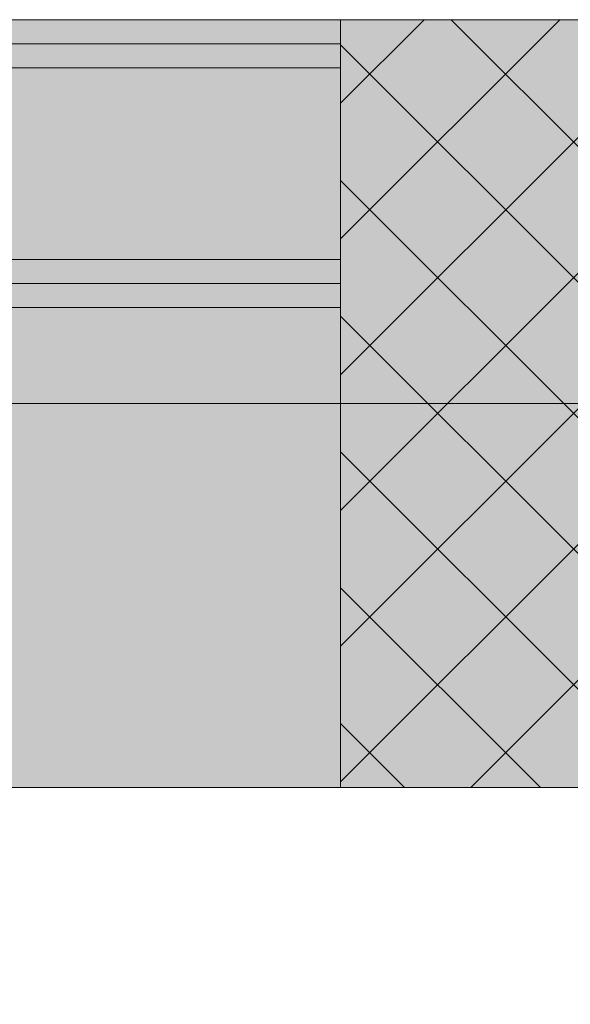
# Model space of a CAD drawing. Extents: x -720 to 300, y 62 to 1162.
# Tile 67 of 256: x -464.19 to -458.46, y 859.15 to 869.41. Entities that reach past the tile are written whole.
import ezdxf
from ezdxf.lldxf.tags import DXFTag

# ---------------------------------------------------------------- set-up
doc = ezdxf.new("R2010")
doc.units = 0
doc.layers.get('0').update_dxf_attribs({"lineweight": 13})
for name, color, linetype, lineweight, true_color in [('00 -Bauelemente -Dämmung innen', 7, 'Continuous', 9, 0xff7fe6), ('00 -Bauelemente -Gipskarton', 7, 'Continuous', 9, 0xff7fe6), ('30 -33 Aussenwände- 3 Aussenstützen', 7, 'Continuous', 50, 0x0000dd), ('30 -34 Innenwände- 2 nichttragend', 7, 'Continuous', 18, 0xff7fe6), ('30 -35 Decken- 1 Konstruktion-Träger- Stahlbeton', 7, 'Continuous', 13, 0x33aa00), ('iwb_Schraffur_F90_feuerbestaendig', 1, 'Continuous', 13, 0xff0000), ('iwb_Schraffur_Unterzug', 7, 'Continuous', 5, 0xffffcc)]:
    doc.layers.add(name, color=color, linetype=linetype, lineweight=lineweight, true_color=true_color)
doc.layers.add('70 -71 Achsen- 1 Gebäudeachsen', color=7, linetype='STRICHPUNKT2-A06G93UB8I', lineweight=18)
tags = doc.linetypes.add('fein_strichliert-A06G93UC8I', pattern=[4, 1, -2, 1]).pattern_tags.tags
tags[8:9] = [DXFTag(74, 4), DXFTag(75, 0), DXFTag(340, '0'), DXFTag(46, 0.0), DXFTag(50, 0.0), DXFTag(44, 0.0), DXFTag(45, 0.0)]
tags[6:7] = [DXFTag(74, 4), DXFTag(75, 0), DXFTag(340, '0'), DXFTag(46, 0.0), DXFTag(50, 0.0), DXFTag(44, 0.0), DXFTag(45, 0.0)]
tags[4:5] = [DXFTag(74, 4), DXFTag(75, 0), DXFTag(340, '0'), DXFTag(46, 0.0), DXFTag(50, 0.0), DXFTag(44, 0.0), DXFTag(45, 0.0)]
tags = doc.linetypes.add('STRICHPUNKT2-A06G93UB8I', pattern=[12.7, 6.35, -3.175, 0, -3.175]).pattern_tags.tags
tags[10:11] = [DXFTag(74, 4), DXFTag(75, 0), DXFTag(340, '0'), DXFTag(46, 0.0), DXFTag(50, 0.0), DXFTag(44, 0.0), DXFTag(45, 0.0)]
tags[8:9] = [DXFTag(74, 4), DXFTag(75, 0), DXFTag(340, '0'), DXFTag(46, 0.0), DXFTag(50, 0.0), DXFTag(44, 0.0), DXFTag(45, 0.0)]
tags[6:7] = [DXFTag(74, 4), DXFTag(75, 0), DXFTag(340, '0'), DXFTag(46, 0.0), DXFTag(50, 0.0), DXFTag(44, 0.0), DXFTag(45, 0.0)]
tags[4:5] = [DXFTag(74, 4), DXFTag(75, 0), DXFTag(340, '0'), DXFTag(46, 0.0), DXFTag(50, 0.0), DXFTag(44, 0.0), DXFTag(45, 0.0)]

# ---------------------------------------------------------------- blocks, each defined once
blk = doc.blocks.new('Referenz-A06G93UD8I')
at = {"layer": '00 -Bauelemente -Dämmung innen', "color": 0, "linetype": 'Continuous', "lineweight": -2, "ltscale": 0.13}
for p, q in [((-460.853, 868.912), (-551.253, 868.912)), ((-460.853, 866.912), (-549.253, 866.912))]:
    blk.add_line(p, q, dxfattribs=at)
at = {"layer": '00 -Bauelemente -Gipskarton', "color": 0, "linetype": 'Continuous', "lineweight": -2, "ltscale": 0.13}
for p, q in [((-460.853, 869.412), (-551.753, 869.412)), ((-460.853, 869.162), (-551.503, 869.162)), ((-460.853, 868.912), (-551.253, 868.912)), ((-460.853, 866.912), (-549.253, 866.912)), ((-460.853, 866.662), (-549.003, 866.662)), ((-460.853, 866.412), (-548.753, 866.412))]:
    blk.add_line(p, q, dxfattribs=at)
at = {"layer": '30 -33 Aussenwände- 3 Aussenstützen', "color": 0, "lineweight": -2}
for p, q in [((-460.853, 868.541), (-459.982, 869.412)), ((-460.853, 867.127), (-458.568, 869.412)), ((-460.853, 865.713), (-457.154, 869.412)), ((-460.853, 864.299), (-455.74, 869.412)), ((-460.853, 862.884), (-454.325, 869.412)), ((-460.853, 861.47), (-452.911, 869.412)), ((-459.701, 869.412), (-452.853, 862.564)), ((-460.853, 869.15), (-453.115, 861.412)), ((-459.497, 861.412), (-452.853, 868.056)), ((-460.853, 867.736), (-454.529, 861.412)), ((-460.853, 866.322), (-455.943, 861.412)), ((-460.853, 864.908), (-457.357, 861.412)), ((-460.853, 863.493), (-458.772, 861.412)), ((-460.853, 862.079), (-460.186, 861.412))]:
    blk.add_line(p, q, dxfattribs=at)
at = {"layer": '30 -33 Aussenwände- 3 Aussenstützen', "color": 0, "linetype": 'Continuous', "lineweight": -2, "ltscale": 0.13}
for p, q in [((-452.853, 869.412), (-460.853, 869.412)), ((-460.853, 869.412), (-460.853, 861.412)), ((-460.853, 861.412), (-452.853, 861.412))]:
    blk.add_line(p, q, dxfattribs=at)
at = {"layer": '30 -34 Innenwände- 2 nichttragend', "color": 0, "linetype": 'Continuous', "lineweight": -2, "ltscale": 0.13}
for p, q in [((-460.853, 869.412), (-551.753, 869.412)), ((-460.853, 869.412), (-460.853, 866.412)), ((-460.853, 866.412), (-548.753, 866.412))]:
    blk.add_line(p, q, dxfattribs=at)
at = {"layer": '30 -35 Decken- 1 Konstruktion-Träger- Stahlbeton', "color": 0, "linetype": 'fein_strichliert-A06G93UC8I', "lineweight": -2, "ltscale": 0.13}
for p, q in [((-611.353, 869.412), (76.456, 869.412)), ((-611.353, 861.412), (76.456, 861.412))]:
    blk.add_line(p, q, dxfattribs=at)
at = {"layer": '70 -71 Achsen- 1 Gebäudeachsen', "color": 0, "linetype": 'STRICHPUNKT2-A06G93UB8I', "lineweight": -2, "ltscale": 0.13}
blk.add_line((-682.362, 865.412), (76.456, 865.412), dxfattribs=at)
blk = doc.blocks.new('Referenz-A06G93UF8I')
at = {"layer": 'iwb_Schraffur_F90_feuerbestaendig', "linetype": 'Continuous', "ltscale": 0.13}
blk.add_hatch(color=256, dxfattribs=at).paths.add_polyline_path([(-566.802, 777.412), (-551.677, 777.412), (-551.677, 869.412), (-347.352, 869.412), (-347.352, 777.412), (-295.152, 777.412), (-295.152, 772.412), (-350.352, 772.412), (-350.352, 866.412), (-548.677, 866.412), (-548.677, 772.412), (-566.802, 772.412)])
at = {"layer": 'iwb_Schraffur_Unterzug', "linetype": 'Continuous', "ltscale": 0.13}
for points in [[(-606.352, 865.412), (-606.352, 869.412), (76.456, 869.412)], [(-606.352, 865.412), (76.456, 869.412), (76.456, 867.658)], [(-606.352, 865.412), (76.456, 867.658), (76.456, 863.166)], [(-606.352, 865.412), (76.456, 863.166), (76.456, 861.412)], [(-606.352, 865.412), (76.456, 861.412), (-606.352, 861.412)]]:
    blk.add_solid(points, dxfattribs=at)

msp = doc.modelspace()

# ---------------------------------------------------------------- block references
at = {"color": 8, "lineweight": 13, "ltscale": 0.13, "true_color": 0x808080}
msp.add_blockref('Referenz-A06G93UD8I', (0, 0), dxfattribs=at)
at = {"color": 8, "lineweight": 25, "ltscale": 0.25, "true_color": 0x808080}
msp.add_blockref('Referenz-A06G93UF8I', (0, 0), dxfattribs=at)

doc.saveas('drawing.dxf')
